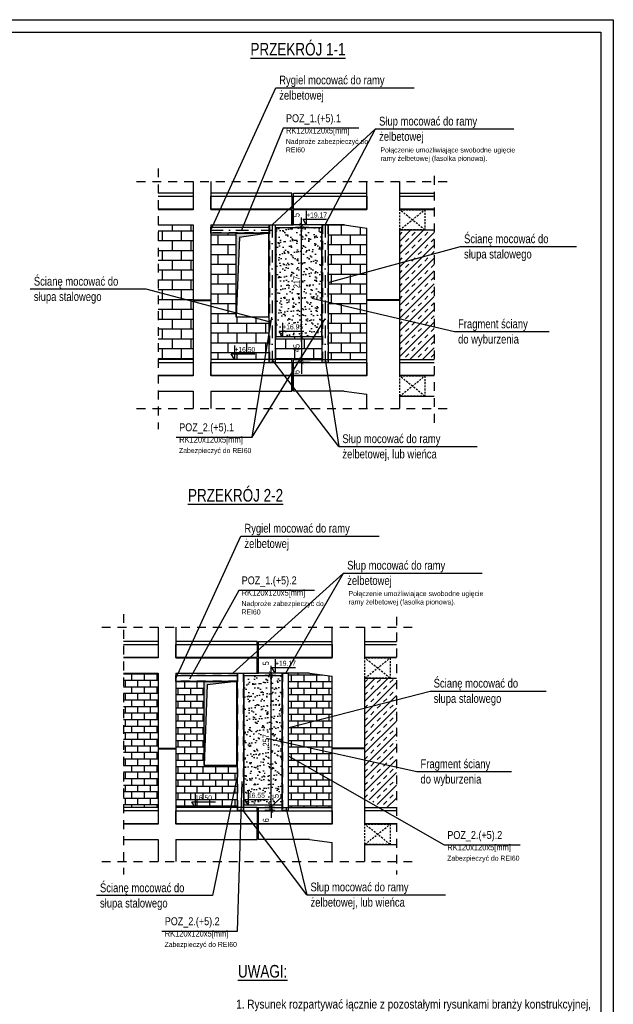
# Model space of a CAD drawing. Header units: metres. Extents: x -1886 to 3614, y -1128 to 1888.
# Tile 13 of 13: x 2436 to 3614, y -112 to 1842. Entities that reach past the tile are written whole.
import ezdxf

# ---------------------------------------------------------------- set-up
doc = ezdxf.new("R2010")
doc.units = ezdxf.units.M
doc.header["$LTSCALE"] = 50
doc.header["$MEASUREMENT"] = 0
for name, pattern in [('DO', [1, 0.5, -0.24, 0.02, -0.24]), ('DP', [0.63, 0.35, -0.28]), ('MP', [0.125, 0.075, -0.05])]:
    doc.linetypes.add(name, pattern=pattern)
for name, color, linetype in [('A_ściany', 7, 'Continuous'), ('BS_ram', 2, 'Continuous'), ('BZ_lpd', 1, 'DP'), ('BZ_lpm', 1, 'MP'), ('BZ_odn', 1, 'Continuous'), ('BZ_osd', 1, 'DO'), ('BZ_szr', 1, 'Continuous'), ('BZ_txc', 1, 'Continuous'), ('BZ_txg', 3, 'Continuous'), ('BZ_txs', 2, 'Continuous'), ('BZ_wym', 1, 'Continuous')]:
    doc.layers.add(name, color=color, linetype=linetype)
doc.styles.add('BIKTC', font='bikromsw.shx', dxfattribs={"width": 0.85})
doc.styles.add('BIKTG', font='bikromsw.shx', dxfattribs={"width": 0.85})
doc.styles.add('BIKTS', font='bikromsw.shx', dxfattribs={"width": 0.85})
doc.styles.add('BIKWYM', font='bikromsw.shx', dxfattribs={"width": 0.8})
doc.dimstyles.new('BZ_BGR_50', dxfattribs={"dimscale": 0.5, "dimtxt": 25, "dimasz": 1.666667, "dimexe": 0, "dimexo": 0, "dimgap": 0, "dimtad": 0, "dimdec": 1, "dimrnd": 0.5, "dimzin": 9, "dimdsep": 46, "dimtxsty": 'BIKWYM', "dimblk": 'NONE', "dimcen": 0, "dimse1": 1, "dimse2": 1, "dimclrd": 256, "dimclre": 256, "dimclrt": 7, "dimadec": 0, "dimazin": 0, "dimtfac": 0.033333, "dimtdec": 1, "dimtmove": 0, "dimatfit": 3, "dimldrblk": 'NONE', "dimfxl": 1, "dimtvp": 0.8, "dimtolj": 1, "dimarcsym": 0})
doc.dimstyles.new('BZ_KP_50', dxfattribs={"dimscale": 0.5, "dimtxt": 25, "dimasz": 16, "dimexe": 24, "dimexo": 0, "dimgap": 0, "dimtad": 0, "dimdec": 1, "dimrnd": 0.5, "dimzin": 9, "dimdsep": 46, "dimtxsty": 'BIKWYM', "dimblk": 'ARCHTICK', "dimblk1": 'ARCHTICK', "dimblk2": 'WYM-KP', "dimcen": 0, "dimdle": 20, "dimclrd": 256, "dimclre": 256, "dimclrt": 7, "dimadec": 0, "dimazin": 0, "dimtfac": 0.033333, "dimtdec": 1, "dimtmove": 0, "dimatfit": 3, "dimfxl": 1, "dimtvp": 0.8, "dimtfillclr": 256, "dimtolj": 1, "dimarcsym": 0})
pattern_1 = [(0, (7929.55, 1357.085), (0, 19.5), []), (90, (7929.55, 1357.085), (-37.5, 2e-15), [19.5, -19.5]), (90, (7949.05, 1357.085), (-37.5, 2e-15), [-19.5, 19.5])]
pattern_2 = [(0, (3206.549, -2105.892), (0, 19.5), []), (90, (3206.55, -2105.89), (-37.5, 2e-15), [19.5, -19.5]), (90, (3226.05, -2105.89), (-37.5, 2e-15), [-19.5, 19.5])]
pattern_3 = [(0, (0, 112.858), (3e-15, 13), []), (90, (0, 112.858), (-25, 7e-15), [13, -13]), (90, (13, 112.858), (-25, 7e-15), [-13, 13])]

# ---------------------------------------------------------------- blocks, each defined once
blk = doc.blocks.new('_None')
blk = doc.blocks.new('_ArchTick')
at = {"color": 0, "linetype": 'ByBlock', "const_width": 0.15}
blk.add_lwpolyline([(-0.5, -0.5), (0.5, 0.5)], dxfattribs=at)
blk = doc.blocks.new('*D218')
at = {"layer": 'BZ_wym', "lineweight": -2}
for p, q in [((3014.5, 1213.2), (2982.9, 1213.2)), ((2994.9, 1223.2), (2994.9, 1158.2)), ((3014.5, 1168.2), (2982.9, 1168.2))]:
    blk.add_line(p, q, dxfattribs=at)
at = {"layer": 'Defpoints', "color": 0}
for p in [(3014.5, 1213.2), (2994.9, 1168.2), (3014.5, 1168.2)]:
    blk.add_point(p, dxfattribs=at)
at = {"layer": 'BZ_wym', "lineweight": -2, "xscale": 8, "yscale": 8, "zscale": 8}
for p, rotation in [((2994.9, 1213.2), 90), ((2994.9, 1168.2), 270)]:
    blk.add_blockref('_ArchTick', p, dxfattribs=dict(at, rotation=rotation))
at = {"layer": 'BZ_wym', "color": 7, "insert": (2984.9, 1190.7), "char_height": 12.5, "attachment_point": 5, "rotation": 90, "style": 'BIKWYM'}
blk.add_mtext('\\A1;45', dxfattribs=at)
blk = doc.blocks.new('WYM-KP')
blk.add_hatch(color=256).paths.add_polyline_path([(-3, 0, 1), (3, 0, 1)])
blk.add_circle((0, 0), 3)
blk = doc.blocks.new('*D219')
at = {"layer": 'BZ_wym', "lineweight": -2}
for p, q in [((3009.2, 1430.2), (2982.9, 1430.2)), ((2994.9, 1203.2), (2994.9, 1440.2)), ((3014.5, 1213.2), (2982.9, 1213.2))]:
    blk.add_line(p, q, dxfattribs=at)
at = {"layer": 'Defpoints', "color": 0}
for p in [(2994.9, 1430.2), (3009.2, 1430.2), (3014.5, 1213.2)]:
    blk.add_point(p, dxfattribs=at)
at = {"layer": 'BZ_wym', "lineweight": -2, "xscale": 8, "yscale": 8, "zscale": 8}
for p, rotation in [((2994.9, 1430.2), 90), ((2994.9, 1213.2), 270)]:
    blk.add_blockref('_ArchTick', p, dxfattribs=dict(at, rotation=rotation))
at = {"layer": 'BZ_wym', "color": 7, "insert": (2984.9, 1321.7), "char_height": 12.5, "attachment_point": 5, "rotation": 90, "style": 'BIKWYM'}
blk.add_mtext('\\A1;217', dxfattribs=at)
blk = doc.blocks.new('*D220')
at = {"layer": 'BZ_wym', "lineweight": -2}
for p, q in [((2994.9, 1435.2), (2994.9, 1449.9)), ((3009.2, 1435.2), (2982.9, 1435.2)), ((3009.2, 1430.2), (2982.9, 1430.2)), ((2994.9, 1430.2), (2994.9, 1435.2)), ((2994.9, 1430.2), (2994.9, 1422.2))]:
    blk.add_line(p, q, dxfattribs=at)
at = {"layer": 'Defpoints', "color": 0}
for p in [(2994.9, 1435.2), (3009.2, 1435.2), (3009.2, 1430.2)]:
    blk.add_point(p, dxfattribs=at)
at = {"layer": 'BZ_wym', "lineweight": -2, "xscale": 8, "yscale": 8, "zscale": 8}
for p, rotation in [((2994.9, 1435.2), 270), ((2994.9, 1430.2), 90)]:
    blk.add_blockref('_ArchTick', p, dxfattribs=dict(at, rotation=rotation))
at = {"layer": 'BZ_wym', "color": 7, "insert": (2984.9, 1454.6), "char_height": 12.5, "attachment_point": 5, "rotation": 90, "style": 'BIKWYM'}
blk.add_mtext('\\A1;5', dxfattribs=at)
blk = doc.blocks.new('*D221')
at = {"layer": 'BZ_wym', "lineweight": -2}
for p, q in [((2994.9, 1168.2), (2994.9, 1176.2)), ((3011.3, 1168.2), (2982.9, 1168.2)), ((3011.3, 1162.2), (2982.9, 1162.2)), ((2994.9, 1162.2), (2994.9, 1168.2)), ((2994.9, 1162.2), (2994.9, 1139.8))]:
    blk.add_line(p, q, dxfattribs=at)
at = {"layer": 'Defpoints', "color": 0}
for p in [(2994.9, 1168.2), (3011.3, 1168.2), (3011.3, 1162.2)]:
    blk.add_point(p, dxfattribs=at)
at = {"layer": 'BZ_wym', "lineweight": -2, "xscale": 8, "yscale": 8, "zscale": 8}
for p, rotation in [((2994.9, 1168.2), 270), ((2994.9, 1162.2), 90)]:
    blk.add_blockref('_ArchTick', p, dxfattribs=dict(at, rotation=rotation))
at = {"layer": 'BZ_wym', "color": 7, "insert": (2984.9, 1142.9), "char_height": 12.5, "attachment_point": 5, "rotation": 90, "style": 'BIKWYM'}
blk.add_mtext('\\A1;6', dxfattribs=at)
blk = doc.blocks.new('*D247')
at = {"layer": 'BZ_wym', "lineweight": -2}
for p, q in [((2941.9, 278.5), (2922.3, 278.5)), ((2934.3, 278.5), (2934.3, 286.5)), ((2934.3, 278.5), (2934.3, 272.5)), ((2941.9, 272.5), (2922.3, 272.5)), ((2934.3, 272.5), (2934.3, 258.3))]:
    blk.add_line(p, q, dxfattribs=at)
at = {"layer": 'Defpoints', "color": 0}
for p in [(2941.9, 278.5), (2934.3, 272.5), (2941.9, 272.5)]:
    blk.add_point(p, dxfattribs=at)
at = {"layer": 'BZ_wym', "lineweight": -2, "xscale": 8, "yscale": 8, "zscale": 8}
for p, rotation in [((2934.3, 278.5), 270), ((2934.3, 272.5), 90)]:
    blk.add_blockref('_ArchTick', p, dxfattribs=dict(at, rotation=rotation))
at = {"layer": 'BZ_wym', "color": 7, "insert": (2924.3, 253.4), "char_height": 12.5, "attachment_point": 5, "rotation": 90, "style": 'BIKWYM'}
blk.add_mtext('\\A1;6', dxfattribs=at)
blk = doc.blocks.new('*D248')
at = {"layer": 'BZ_wym', "lineweight": -2}
for p, q in [((2953.8, 298.2), (2934.3, 281)), ((2953.8, 304.9), (2953.8, 298.2)), ((2941.9, 283.5), (2922.3, 283.5)), ((2941.9, 278.5), (2922.3, 278.5)), ((2934.3, 283.5), (2934.3, 291.5)), ((2934.3, 278.5), (2934.3, 283.5)), ((2934.3, 278.5), (2934.3, 270.5))]:
    blk.add_line(p, q, dxfattribs=at)
at = {"layer": 'Defpoints', "color": 0}
for p in [(2934.3, 283.5), (2941.9, 283.5), (2941.9, 278.5)]:
    blk.add_point(p, dxfattribs=at)
at = {"layer": 'BZ_wym', "lineweight": -2, "xscale": 8, "yscale": 8, "zscale": 8}
for p, rotation in [((2934.3, 283.5), 270), ((2934.3, 278.5), 90)]:
    blk.add_blockref('_ArchTick', p, dxfattribs=dict(at, rotation=rotation))
at = {"layer": 'BZ_wym', "color": 7, "insert": (2943.8, 301.6), "char_height": 12.5, "attachment_point": 5, "rotation": 90, "style": 'BIKWYM'}
blk.add_mtext('\\A1;5', dxfattribs=at)
blk = doc.blocks.new('*D249')
at = {"layer": 'BZ_wym', "lineweight": -2}
for p, q in [((2934.3, 273.5), (2934.3, 550.5)), ((2944.2, 540.5), (2922.3, 540.5)), ((2941.9, 283.5), (2922.3, 283.5))]:
    blk.add_line(p, q, dxfattribs=at)
at = {"layer": 'Defpoints', "color": 0}
for p in [(2934.3, 540.5), (2944.2, 540.5), (2941.9, 283.5)]:
    blk.add_point(p, dxfattribs=at)
at = {"layer": 'BZ_wym', "lineweight": -2, "xscale": 8, "yscale": 8, "zscale": 8}
for p, rotation in [((2934.3, 540.5), 90), ((2934.3, 283.5), 270)]:
    blk.add_blockref('_ArchTick', p, dxfattribs=dict(at, rotation=rotation))
at = {"layer": 'BZ_wym', "color": 7, "insert": (2924.3, 412), "char_height": 12.5, "attachment_point": 5, "rotation": 90, "style": 'BIKWYM'}
blk.add_mtext('\\A1;257', dxfattribs=at)
blk = doc.blocks.new('*D250')
at = {"layer": 'BZ_wym', "lineweight": -2}
for p, q in [((2934.3, 545.5), (2934.3, 560.2)), ((2944.2, 545.5), (2922.3, 545.5)), ((2944.2, 540.5), (2922.3, 540.5)), ((2934.3, 540.5), (2934.3, 545.5)), ((2934.3, 540.5), (2934.3, 532.5))]:
    blk.add_line(p, q, dxfattribs=at)
at = {"layer": 'Defpoints', "color": 0}
for p in [(2934.3, 545.5), (2944.2, 545.5), (2944.2, 540.5)]:
    blk.add_point(p, dxfattribs=at)
at = {"layer": 'BZ_wym', "lineweight": -2, "xscale": 8, "yscale": 8, "zscale": 8}
for p, rotation in [((2934.3, 545.5), 270), ((2934.3, 540.5), 90)]:
    blk.add_blockref('_ArchTick', p, dxfattribs=dict(at, rotation=rotation))
at = {"layer": 'BZ_wym', "color": 7, "insert": (2924.3, 564.8), "char_height": 12.5, "attachment_point": 5, "rotation": 90, "style": 'BIKWYM'}
blk.add_mtext('\\A1;5', dxfattribs=at)
blk = doc.blocks.new('dsaasassasad')
at = {"layer": 'BZ_lpd'}
for p, q in [((2906.6, 432.6), (2909.6, 432.6)), ((2906.6, 165.6), (2909.6, 165.6))]:
    blk.add_line(p, q, dxfattribs=at)
at = {"layer": 'BZ_txs'}
for p, q in [((2906.6, 462.6), (2906.6, 432.6)), ((2909.6, 432.6), (2909.6, 462.6)), ((3010.6, 432.6), (2909.6, 432.6)), ((2906.6, 132.6), (2906.6, 102.6)), ((2909.6, 102.6), (2909.6, 132.6)), ((3010.6, 102.6), (2909.6, 102.6))]:
    blk.add_line(p, q, dxfattribs=at)
at = {"layer": 'BZ_txs', "color": 1}
for points in [[(2906.6, 489.6), (2906.6, 495.6), (2745.6, 495.6)], [(2909.6, 489.6), (2909.6, 495.6), (3055.6, 495.6)], [(2906.6, 159.6), (2906.6, 165.6), (2745.6, 165.6)], [(2909.6, 159.6), (2909.6, 165.6), (3055.6, 165.6)]]:
    blk.add_lwpolyline(points, dxfattribs=at)
at = {"layer": 'BZ_txs'}
for points in [[(2906.6, 463.6), (2745.6, 463.6), (2745.6, 489.6), (2906.6, 489.6), (2906.6, 463.6)], [(3055.6, 463.6), (2909.6, 463.6), (2909.6, 489.6), (3055.6, 489.6), (3055.6, 463.6)], [(2906.6, 462.6), (2745.6, 462.6)], [(2745.6, 432.6), (2906.6, 432.6), (2906.6, 462.6)], [(3055.6, 462.6), (2909.6, 462.6)], [(2906.6, 133.6), (2745.6, 133.6), (2745.6, 159.6), (2906.6, 159.6), (2906.6, 133.6)], [(3055.6, 133.6), (2909.6, 133.6), (2909.6, 159.6), (3055.6, 159.6), (3055.6, 133.6)], [(2906.6, 132.6), (2745.6, 132.6)], [(2745.6, 102.6), (2906.6, 102.6), (2906.6, 132.6)], [(3055.6, 132.6), (2909.6, 132.6)]]:
    blk.add_lwpolyline(points, dxfattribs=at)

msp = doc.modelspace()

# ---------------------------------------------------------------- hatches: boundary and pattern name
msp.add_hatch(color=1).paths.add_polyline_path([(2864.974, 1418.711), (2864.974, 1252.111), (2871.513, 1410.411), (2929.374, 1418.711)])
at = {"layer": 'BZ_lpd'}
msp.add_hatch(color=256, dxfattribs=at).paths.add_polyline_path([(2801.72, 528.974), (2801.72, 362.374), (2807.57, 522.301), (2866.12, 528.974)])
at = {"layer": 'BZ_szr'}
h = msp.add_hatch(dxfattribs=at)
h.set_pattern_fill('BIK_CEGLA_1', color=256, scale=3, style=0, pattern_type=2)
h.set_pattern_definition(pattern_2)
h.paths.add_polyline_path([(2779.674, 1435.233), (2710.363, 1435.233), (2710.363, 1168.233), (2779.674, 1168.233), (2779.674, 1285.233), (2779.674, 1286.233)])
h = msp.add_hatch(dxfattribs=at)
h.set_pattern_fill('BIK_GRUNT_PIASEK', color=256, scale=3, style=0, pattern_type=2)
h.set_pattern_definition([(37.5, (7929.55, 1357.085), (-0.562734, 17.34086), [0, -13.68, 0, -15.3, 0, -14.64]), (7.5, (7929.55, 1357.085), (15.93136, 25.39673), [0, -7.38, 0, -12.33, 0, -4.74]), (327.5, (7918.45, 1357.085), (28.02677, 0.051254), [0, -4.5, 0, -16.2, 0, -21.15]), (317.5, (7918.45, 1357.085), (27.0547, 7.89949), [0, -2.25, 0, -10.62, 0, -12.15])])
h.paths.add_polyline_path([(2944.374, 1430.233), (3034.374, 1430.233), (3034.374, 1213.233), (2944.374, 1213.233)])
h = msp.add_hatch(dxfattribs=at)
h.set_pattern_fill('BIK_CEGLA_1', color=256, scale=3, style=0, pattern_type=2)
h.set_pattern_definition(pattern_1)
h.paths.add_polyline_path([(3124.674, 1285.233), (3124.674, 1286.233), (3124.674, 1428.917), (3079.674, 1435.233), (3047.874, 1435.233), (3047.874, 1168.233), (3124.674, 1168.233)])
h = msp.add_hatch(dxfattribs=at)
h.set_pattern_fill('BIK_CEGLA_1', color=256, scale=3, style=0, pattern_type=2)
h.set_pattern_definition(pattern_1)
h.paths.add_polyline_path([(2930.874, 1418.711), (2929.374, 1418.711), (2929.374, 1252.111), (2864.974, 1252.111), (2864.974, 1418.711), (2814.674, 1418.711), (2814.674, 1286.233), (2814.674, 1285.233), (2814.674, 1168.233), (2930.874, 1168.233)])
h = msp.add_hatch(dxfattribs=at)
h.set_pattern_fill('BIK_ZELBET', color=256, scale=90, angle=45, style=0, pattern_type=2)
h.set_pattern_definition([(45, (7929.55, 1357.085), (-12.72792, 12.72792), []), (45, (7923.186, 1363.448), (-12.72792, 12.72792), [9, -9])])
h.paths.add_polyline_path([(3189.674, 1286.233), (3189.674, 1285.233), (3189.674, 1168.233), (3257.919, 1168.233), (3257.919, 1425.233), (3189.674, 1425.233)])
h = msp.add_hatch(dxfattribs=at)
h.set_pattern_fill('BIK_CEGLA_1', color=256, scale=3, style=0, pattern_type=2)
h.set_pattern_definition(pattern_2)
h.paths.add_polyline_path([(3035.874, 1168.233), (3035.874, 1213.233), (3034.374, 1213.233), (2944.374, 1213.233), (2942.874, 1213.233), (2942.874, 1168.233), (2975.674, 1168.233), (2975.674, 1162.233), (2978.674, 1162.233), (2978.674, 1168.233)])
h = msp.add_hatch(dxfattribs=at)
h.set_pattern_fill('BIK_CEGLA_1', color=256, scale=2, style=0, pattern_type=2)
h.set_pattern_definition([(0, (1420.28, -3043.617), (3e-15, 13), []), (90, (1420.28, -3043.617), (-25, 7e-15), [13, -13]), (90, (1433.28, -3043.617), (-25, 7e-15), [-13, 13])])
h.paths.add_polyline_path([(2641.308, 278.496), (2710.62, 278.496), (2710.62, 395.496), (2745.62, 395.496), (2745.62, 396.496), (2710.62, 396.496), (2710.62, 545.496), (2641.308, 545.496)])
h = msp.add_hatch(dxfattribs=at)
h.set_pattern_fill('BIK_CEGLA_1', color=256, scale=2, style=0, pattern_type=2)
h.set_pattern_definition(pattern_3)
h.paths.add_polyline_path([(2867.62, 528.974), (2866.12, 528.974), (2866.12, 362.374), (2801.72, 362.374), (2801.72, 528.974), (2745.62, 528.974), (2745.62, 396.496), (2745.62, 395.496), (2745.62, 278.496), (2783.889, 278.496), (2777.485, 289.759), (2783.889, 289.759), (2783.889, 278.496), (2867.62, 278.496)])
h.paths.add_polyline_path([(2783.509, 290.544), (2819.366, 290.544), (2819.366, 305.544), (2783.509, 305.544)], flags=24)
h = msp.add_hatch(dxfattribs=at)
h.set_pattern_fill('BIK_GRUNT_PIASEK', color=256, scale=3, style=0, pattern_type=2)
h.set_pattern_definition([(37.5, (-426.868, -1451.977), (-0.562734, 17.34086), [0, -13.68, 0, -15.3, 0, -14.64]), (7.5, (-426.868, -1451.977), (15.93136, 25.39673), [0, -7.38, 0, -12.33, 0, -4.74]), (327.5, (-437.968, -1451.977), (28.02677, 0.051254), [0, -4.5, 0, -16.2, 0, -21.15]), (317.5, (-437.968, -1451.977), (27.0547, 7.89949), [0, -2.25, 0, -10.62, 0, -12.15])])
h.paths.add_polyline_path([(2881.12, 540.496), (2956.12, 540.496), (2956.12, 283.496), (2881.12, 283.496)])
h = msp.add_hatch(dxfattribs=at)
h.set_pattern_fill('BIK_CEGLA_1', color=256, scale=2, style=0, pattern_type=2)
h.set_pattern_definition(pattern_3)
h.paths.add_polyline_path([(3055.62, 278.496), (3055.62, 395.496), (3055.62, 396.496), (3055.62, 539.18), (3010.62, 545.496), (2968.62, 545.496), (2968.62, 278.496)])
h = msp.add_hatch(dxfattribs=at)
h.set_pattern_fill('BIK_ZELBET', color=256, scale=90, angle=45, style=0, pattern_type=2)
h.set_pattern_definition([(45, (1420.28, -3043.617), (-12.72792, 12.72792), []), (45, (1413.916, -3037.253), (-12.72792, 12.72792), [9, -9])])
h.paths.add_polyline_path([(3120.62, 396.496), (3055.62, 396.496), (3055.62, 395.496), (3120.62, 395.496), (3120.62, 298.914), (3154.675, 278.496), (3183.191, 278.496), (3183.191, 535.496), (3120.62, 535.496)])

# ---------------------------------------------------------------- linework, layer by layer
at = {"color": 3}
for points in [[(2930.874, 1418.711), (2814.674, 1418.711), (2814.674, 1430.711), (2930.874, 1430.711), (2930.874, 1418.711)], [(2930.874, 1435.233), (2930.874, 1435.233), (2942.874, 1435.233), (2942.874, 1162.233), (2930.874, 1162.233), (2930.874, 1435.233)], [(3035.874, 1435.233), (3035.874, 1435.233), (3047.874, 1435.233), (3047.874, 1162.233), (3035.874, 1162.233), (3035.874, 1435.233)], [(2867.62, 528.974), (2745.62, 528.974), (2745.62, 540.974), (2867.62, 540.974), (2867.62, 528.974)], [(2867.62, 545.496), (2867.62, 545.496), (2879.62, 545.496), (2879.62, 272.496), (2867.62, 272.496), (2867.62, 545.496)], [(2956.62, 545.496), (2956.62, 545.496), (2968.62, 545.496), (2968.62, 272.496), (2956.62, 272.496), (2956.62, 545.496)]]:
    msp.add_lwpolyline(points, dxfattribs=at)
at = {"color": 3, "linetype": 'DP'}
for points in [[(2930.874, 1430.211), (2814.674, 1430.211)], [(2931.374, 1435.233), (2931.374, 1162.233)], [(2942.374, 1435.233), (2942.374, 1162.233)], [(3036.374, 1435.233), (3036.374, 1162.233)], [(3047.374, 1435.233), (3047.374, 1162.233)], [(2930.874, 1419.211), (2814.674, 1419.211)], [(2867.62, 540.474), (2745.62, 540.474)], [(2867.62, 529.474), (2745.62, 529.474)], [(2868.12, 545.496), (2868.12, 272.496)], [(2879.12, 545.496), (2879.12, 272.496)], [(2957.12, 545.496), (2957.12, 272.496)], [(2968.12, 545.496), (2968.12, 272.496)]]:
    msp.add_lwpolyline(points, dxfattribs=at)
at = {"color": 1}
for points in [[(2944.374, 1430.233), (3034.374, 1430.233), (3034.374, 1213.233), (2944.374, 1213.233)], [(2864.974, 1418.711), (2929.374, 1418.711), (2929.374, 1252.111), (2864.974, 1252.111)], [(2801.72, 528.974), (2866.12, 528.974), (2866.12, 362.374), (2801.72, 362.374)], [(2881.12, 540.496), (2956.12, 540.496), (2956.12, 283.496), (2881.12, 283.496)]]:
    msp.add_lwpolyline(points, close=True, dxfattribs=at)
for points in [[(2929.374, 1418.711), (2871.513, 1410.411), (2864.974, 1252.111), (2864.974, 1418.711), (2929.374, 1418.711)], [(2866.12, 528.974), (2807.57, 522.301), (2801.72, 362.374), (2801.72, 528.974), (2866.12, 528.974)]]:
    msp.add_lwpolyline(points, dxfattribs=at)
at = {"layer": 'A_ściany', "color": 30, "linetype": 'Continuous', "lineweight": 13}
for p, q in [((2864.974, 1418.711), (2929.374, 1418.711)), ((2864.974, 1418.711), (2864.974, 1252.111)), ((2929.374, 1418.711), (2929.374, 1252.111)), ((2929.374, 1252.111), (2864.974, 1252.111)), ((2801.72, 528.974), (2866.12, 528.974)), ((2801.72, 528.974), (2801.72, 362.374)), ((2866.12, 362.374), (2801.72, 362.374))]:
    msp.add_line(p, q, dxfattribs=at)
at = {"layer": 'BS_ram', "color": 1}
msp.add_lwpolyline([(-1886.476, -1127.557), (-1886.476, 1842.443), (3613.524, 1842.443), (3613.524, -1127.557)], close=True, dxfattribs=at)
at = {"layer": 'BS_ram'}
msp.add_lwpolyline([(-1736.476, -1102.557), (-1736.476, 1817.443), (3588.524, 1817.443), (3588.524, -1102.557)], close=True, dxfattribs=at)
at = {"layer": 'BZ_lpd'}
for p, q in [((2710.363, 1547.14), (2710.363, 1029.906)), ((3257.919, 1532.465), (3257.919, 1029.906)), ((2667.556, 1521.236), (3295.052, 1521.236)), ((2975.674, 1435.233), (2978.674, 1435.233)), ((2779.674, 1286.233), (2779.674, 1285.233)), ((2814.674, 1286.233), (2814.674, 1285.233)), ((3124.674, 1286.233), (3124.674, 1285.233)), ((3189.674, 1286.233), (3189.674, 1285.233)), ((2944.374, 1213.233), (2942.874, 1213.233)), ((3034.374, 1213.233), (3035.874, 1213.233)), ((2975.674, 1162.233), (2978.674, 1162.233)), ((2667.556, 1070.82), (3295.052, 1070.82)), ((2641.308, 662.802), (2641.308, 145.569)), ((3183.191, 657.446), (3183.191, 145.569)), ((2598.502, 636.899), (3225.998, 636.899)), ((2745.62, 396.496), (2745.62, 395.496)), ((3055.62, 396.496), (3055.62, 395.496)), ((2598.502, 171.472), (3225.998, 171.472))]:
    msp.add_line(p, q, dxfattribs=at)
at = {"layer": 'BZ_lpm'}
for p, q in [((3189.674, 1425.233), (3239.674, 1465.233)), ((3239.674, 1425.233), (3189.674, 1465.233)), ((3189.674, 1095.233), (3239.674, 1135.233)), ((3239.674, 1095.233), (3189.674, 1135.233)), ((3120.62, 535.496), (3170.62, 575.496)), ((3170.62, 535.496), (3120.62, 575.496)), ((3120.62, 205.496), (3170.62, 245.496)), ((3170.62, 205.496), (3120.62, 245.496))]:
    msp.add_line(p, q, dxfattribs=at)
for points in [[(3239.674, 1465.233), (3239.674, 1425.233), (3189.674, 1425.233), (3189.674, 1465.233)], [(3239.674, 1135.233), (3239.674, 1095.233), (3189.674, 1095.233), (3189.674, 1135.233)], [(3170.62, 575.496), (3170.62, 535.496), (3120.62, 535.496), (3120.62, 575.496)], [(3170.62, 245.496), (3170.62, 205.496), (3120.62, 205.496), (3120.62, 245.496)]]:
    msp.add_lwpolyline(points, close=True, dxfattribs=at)
at = {"layer": 'BZ_odn'}
for p, q in [((3141.699, 1625.628), (2936.874, 1435.233)), ((3068.89, 995.251), (2936.874, 1168.233)), ((3078.445, 744.103), (2858.62, 545.496)), ((3005.636, 105.514), (2879.12, 272.496))]:
    msp.add_line(p, q, dxfattribs=at)
at = {"layer": 'BZ_osd'}
for p, q in [((2936.874, 1435.233), (2936.874, 1162.233)), ((3041.874, 1435.233), (3041.874, 1162.233)), ((2814.674, 1424.711), (2936.874, 1424.711))]:
    msp.add_line(p, q, dxfattribs=at)
at = {"layer": 'BZ_txc'}
msp.add_line((2896.781, 1013.524), (2935.797, 1251.959), dxfattribs=at)
for points in [[(3108.763, 1626.948), (2958.407, 1626.948), (2875.774, 1424.711)], [(2746.425, 1013.524), (2896.781, 1013.524), (3041.874, 1248.625)], [(3020.828, 709.661), (2870.472, 709.661), (2772.839, 533.367)], [(3428.816, 204.277), (3278.46, 204.277), (2969.12, 380.757)], [(2717.767, 33.074), (2868.123, 33.074), (2876.784, 330.474)]]:
    msp.add_lwpolyline(points, dxfattribs=at)
at = {"layer": 'BZ_txc', "color": 7}
for points in [[(3004.385, 1462.756), (3004.385, 1435.233), (2997.981, 1446.496), (3044.567, 1446.496)], [(2956.817, 1240.756), (2956.817, 1213.233), (2950.413, 1224.496), (2996.999, 1224.496)], [(2861.874, 1195.756), (2861.874, 1168.233), (2855.47, 1179.496), (2902.056, 1179.496)], [(2942.558, 573.019), (2942.558, 545.496), (2936.154, 556.759), (2982.74, 556.759)], [(2783.889, 306.019), (2783.889, 278.496), (2777.485, 289.759), (2824.07, 289.759)], [(2888.826, 311.019), (2888.826, 283.496), (2882.422, 294.759), (2929.008, 294.759)]]:
    msp.add_lwpolyline(points, dxfattribs=at)
at = {"layer": 'BZ_txs'}
for p, q in [((2779.674, 1521.236), (2779.674, 1465.233)), ((2814.674, 1521.236), (2814.674, 1465.233)), ((3124.674, 1465.233), (3124.674, 1521.236)), ((3189.674, 1465.233), (3189.674, 1521.236)), ((2975.674, 1465.233), (2975.674, 1435.233)), ((2978.674, 1435.233), (2978.674, 1465.233)), ((2779.674, 1435.233), (2779.674, 1286.233)), ((2814.674, 1435.233), (2814.674, 1286.233)), ((3079.674, 1435.233), (2978.674, 1435.233)), ((3124.674, 1286.233), (3124.674, 1428.917)), ((3189.674, 1286.233), (3189.674, 1425.233)), ((2779.674, 1286.233), (2814.674, 1286.233)), ((2779.674, 1285.233), (2779.674, 1135.233)), ((2779.674, 1285.233), (2814.674, 1285.233)), ((2814.674, 1285.233), (2814.674, 1135.233)), ((3189.674, 1286.233), (3124.674, 1286.233)), ((3124.674, 1135.233), (3124.674, 1285.233)), ((3189.674, 1285.233), (3124.674, 1285.233)), ((3189.674, 1135.233), (3189.674, 1285.233)), ((2975.674, 1135.233), (2975.674, 1105.233)), ((2978.674, 1105.233), (2978.674, 1135.233)), ((2779.674, 1105.233), (2779.674, 1070.82)), ((2814.674, 1105.233), (2814.674, 1070.82)), ((3079.674, 1105.233), (2978.674, 1105.233)), ((3124.674, 1070.82), (3124.674, 1098.917)), ((3189.674, 1070.82), (3189.674, 1095.233)), ((2710.62, 636.899), (2710.62, 575.496)), ((2745.62, 636.899), (2745.62, 575.496)), ((3055.62, 575.496), (3055.62, 636.899)), ((3120.62, 575.496), (3120.62, 636.899)), ((2710.62, 545.496), (2710.62, 396.496)), ((2745.62, 545.496), (2745.62, 396.496)), ((3055.62, 396.496), (3055.62, 539.18)), ((3120.62, 396.496), (3120.62, 535.496)), ((2710.62, 396.496), (2745.62, 396.496)), ((2710.62, 395.496), (2710.62, 245.496)), ((2710.62, 395.496), (2745.62, 395.496)), ((2745.62, 395.496), (2745.62, 245.496)), ((3120.62, 396.496), (3055.62, 396.496)), ((3055.62, 245.496), (3055.62, 395.496)), ((3120.62, 395.496), (3055.62, 395.496)), ((3120.62, 245.496), (3120.62, 395.496)), ((2710.62, 215.496), (2710.62, 171.472)), ((2745.62, 215.496), (2745.62, 171.472)), ((3055.62, 171.472), (3055.62, 209.18)), ((3120.62, 171.472), (3120.62, 205.496))]:
    msp.add_line(p, q, dxfattribs=at)
at = {"layer": 'BZ_txs', "color": 1}
for points in [[(2779.674, 1498.233), (2710.363, 1498.233)], [(2975.674, 1492.233), (2975.674, 1498.233), (2814.674, 1498.233)], [(2978.674, 1492.233), (2978.674, 1498.233), (3124.674, 1498.233)], [(3189.674, 1498.233), (3257.919, 1498.233)], [(2779.674, 1168.233), (2710.363, 1168.233)], [(2975.674, 1162.233), (2975.674, 1168.233), (2814.674, 1168.233)], [(2978.674, 1162.233), (2978.674, 1168.233), (3124.674, 1168.233)], [(3189.674, 1168.233), (3257.919, 1168.233)], [(2710.62, 608.496), (2641.308, 608.496)], [(3120.62, 608.496), (3183.191, 608.496)], [(2710.62, 278.496), (2641.308, 278.496)], [(3120.62, 278.496), (3183.191, 278.496)]]:
    msp.add_lwpolyline(points, dxfattribs=at)
at = {"layer": 'BZ_txs'}
for points in [[(2710.363, 1492.233), (2779.674, 1492.233), (2779.674, 1466.233)], [(2975.674, 1466.233), (2814.674, 1466.233), (2814.674, 1492.233), (2975.674, 1492.233), (2975.674, 1466.233)], [(3124.674, 1466.233), (2978.674, 1466.233), (2978.674, 1492.233), (3124.674, 1492.233), (3124.674, 1466.233)], [(3257.919, 1466.233), (3189.674, 1466.233), (3189.674, 1492.233), (3257.919, 1492.233)], [(2779.674, 1466.233), (2710.363, 1466.233)], [(2779.674, 1465.233), (2710.363, 1465.233)], [(2975.674, 1465.233), (2814.674, 1465.233)], [(2814.674, 1435.233), (2975.674, 1435.233), (2975.674, 1465.233)], [(3124.674, 1465.233), (2978.674, 1465.233)], [(3257.919, 1465.233), (3189.674, 1465.233)], [(2710.363, 1435.233), (2779.674, 1435.233)], [(3079.674, 1435.233), (3124.674, 1428.917)], [(3189.674, 1425.233), (3257.919, 1425.233)], [(2710.363, 1162.233), (2779.674, 1162.233), (2779.674, 1136.233)], [(2975.674, 1136.233), (2814.674, 1136.233), (2814.674, 1162.233), (2975.674, 1162.233), (2975.674, 1136.233)], [(3124.674, 1136.233), (2978.674, 1136.233), (2978.674, 1162.233), (3124.674, 1162.233), (3124.674, 1136.233)], [(3257.919, 1136.233), (3189.674, 1136.233), (3189.674, 1162.233), (3257.919, 1162.233)], [(2779.674, 1136.233), (2710.363, 1136.233)], [(2779.674, 1135.233), (2710.363, 1135.233)], [(2975.674, 1135.233), (2814.674, 1135.233)], [(2814.674, 1105.233), (2975.674, 1105.233), (2975.674, 1135.233)], [(3124.674, 1135.233), (2978.674, 1135.233)], [(3257.919, 1135.233), (3189.674, 1135.233)], [(2710.363, 1105.233), (2779.674, 1105.233)], [(3079.674, 1105.233), (3124.674, 1098.917)], [(3189.674, 1095.233), (3257.919, 1095.233)], [(2641.308, 602.496), (2710.62, 602.496), (2710.62, 576.496)], [(3183.191, 576.496), (3120.62, 576.496), (3120.62, 602.496), (3183.191, 602.496)], [(2710.62, 576.496), (2641.308, 576.496)], [(2710.62, 575.496), (2641.308, 575.496)], [(3183.191, 575.496), (3120.62, 575.496)], [(2641.308, 545.496), (2710.62, 545.496)], [(3010.62, 545.496), (3055.62, 539.18)], [(3120.62, 535.496), (3183.191, 535.496)], [(2641.308, 272.496), (2710.62, 272.496), (2710.62, 246.496)], [(3183.191, 246.496), (3120.62, 246.496), (3120.62, 272.496), (3183.191, 272.496)], [(2710.62, 246.496), (2641.308, 246.496)], [(2710.62, 245.496), (2641.308, 245.496)], [(3183.191, 245.496), (3120.62, 245.496)], [(2641.308, 215.496), (2710.62, 215.496)], [(3010.62, 215.496), (3055.62, 209.18)], [(3120.62, 205.496), (3183.191, 205.496)]]:
    msp.add_lwpolyline(points, dxfattribs=at)

# ---------------------------------------------------------------- block references
msp.add_blockref('dsaasassasad', (0, 112.858))

# ---------------------------------------------------------------- texts
at = {"layer": 'BZ_txc', "color": 7, "style": 'BIKTC', "width": 0.8}
for s, p in [('+19.17', (3004.22, 1449.781)), ('+16.95', (2956.652, 1227.781)), ('+16.50', (2861.709, 1182.781)), ('+19.17', (2942.393, 560.044)), ('16.50', (2783.723, 293.044)), ('16.55', (2888.661, 298.044))]:
    msp.add_text(s, height=10, dxfattribs=at).set_placement(p)
at = {"layer": 'BZ_txc', "char_height": 10, "attachment_point": 1, "style": 'BIKTC'}
for s, insert, width in [('Nadproże zabezpieczyć do REI60', (2963.76, 1605.796), 149.48889), ('Połączenie umożliwiające swobodne ugięcie ramy żelbetowej (fasolka pionowa).', (3151.487, 1588.884), 233.10301), ('Zabezpieczyć do REI60', (2751.778, 992.373), 149.48889), ('Połączenie umożliwiające swobodne ugięcie ramy żelbetowej (fasolka pionowa).', (3088.233, 708.379), 233.10301), ('Nadproże zabezpieczyć do REI60', (2875.825, 688.51), 149.48889), ('Zabezpieczyć do REI60', (3283.814, 183.125), 149.48889), ('Zabezpieczyć do REI60', (2723.12, 11.922), 149.48889)]:
    msp.add_mtext(s, dxfattribs=dict(at, insert=insert, width=width))
at = {"layer": 'BZ_txg', "style": 'BIKTG', "width": 0.8}
for s, p in [('%%uPRZEKRÓJ 1-1', (2893.488, 1771.404)), ('%%uPRZEKRÓJ 2-2', (2769.589, 885.985)), ('%%uUWAGI:', (2868.664, -58.774))]:
    msp.add_text(s, height=25, dxfattribs=at).set_placement(p)
at = {"layer": 'BZ_txs', "style": 'BIKTS', "width": 0.8}
for s, p in [('Rygiel mocować do ramy ', (2950.564, 1714.039)), ('żelbetowej', (2950.564, 1683.683)), ('Słup mocować do ramy ', (3148.699, 1632.359)), ('żelbetowej', (3148.699, 1602.003)), ('Ścianę mocować do ', (3317.357, 1398.824)), ('słupa stalowego', (3317.357, 1368.468)), ('Ścianę mocować do ', (2463.724, 1314.514)), ('słupa stalowego', (2463.724, 1284.158)), ('Fragment ściany ', (3305.505, 1229.965)), ('do wyburzenia', (3305.505, 1199.61)), ('Słup mocować do ramy ', (3075.89, 1001.982)), ('żelbetowej, lub wieńca', (3075.89, 971.626)), ('Rygiel mocować do ramy ', (2881.509, 824.301)), ('żelbetowej', (2881.509, 793.946)), ('Słup mocować do ramy ', (3085.445, 750.834)), ('żelbetowej', (3085.445, 720.478)), ('Ścianę mocować do ', (3257.095, 516.697)), ('słupa stalowego', (3257.095, 486.341)), ('Fragment ściany ', (3230.969, 356.725)), ('do wyburzenia', (3230.969, 326.369)), ('Ścianę mocować do ', (2594.912, 110.617)), ('Słup mocować do ramy ', (3012.636, 112.245)), ('słupa stalowego', (2594.912, 80.261)), ('żelbetowej, lub wieńca', (3012.636, 81.889))]:
    msp.add_text(s, height=17.5, dxfattribs=at).set_placement(p)
at = {"layer": 'BZ_txs', "attachment_point": 1, "style": 'BIKTS'}
for s, insert, char_height, width in [('POZ_1.(+5).1\\P{\\H0.7619x;RK120x120x5[mm]}', (2964.132, 1654.709), 15.75, 244.33751), ('POZ_2.(+5).1^J{\\H0.7619x;RK120x120x5[mm]}', (2752.15, 1041.286), 15.75, 244.33751), ('POZ_1.(+5).2\\P{\\H0.7619x;RK120x120x5[mm]}', (2876.197, 737.423), 15.75, 244.33751), ('POZ_2.(+5).2\\P{\\H0.7619x;RK120x120x5[mm]}', (3284.186, 232.038), 15.75, 244.33751), ('POZ_2.(+5).2^J{\\H0.7619x;RK120x120x5[mm]}', (2723.492, 60.835), 15.75, 244.33751), ('1. Rysunek rozpartywać łącznie z pozostałymi rysunkami branży konstrukcyjnej, opisem technicznym, projektami branży architektonicznej, instalacyjnej oraz dokumentacją archiwalną.\\P2. W miejscu nowych otworów i poszerzanych istniejących zamontować nadproża. Jeżeli nie opisano inaczej nadproża wykonać z prefabrykowanych nadproży systemowych. Nadproża zabezpieczyć do REI wymaganego dla ściany, na której się opiera.^J3. Stal profilowa: S235\\P4. Stal zbrojeniowa A-IIIN (B-500SP) ^J5. Materiał projektowanych ścian wg dokumentacji branży architektonicznej.\\P6. Przed rozpoczęciem prac Wykonawca jest zobowiązany do weryfikacji założoń projektowych ze stanem faktycznym - w przypadku rozbieżności konieczne jest poinformowanie o nich autorów niniejszego opracowania.', (2865.102, -102.768), 17.5, 705.02777)]:
    msp.add_mtext(s, dxfattribs=dict(at, insert=insert, char_height=char_height, width=width))

# ---------------------------------------------------------------- dimensions: what is measured, and where the dimension line sits
at = {"layer": 'BZ_wym'}
for base, p1, p2, picture, middle in [((2994.895, 1435.233), (3009.211, 1430.233), (3009.211, 1435.233), '*D220', (2984.895, 1454.566)), ((2994.895, 1430.233), (3014.539, 1213.233), (3009.211, 1430.233), '*D219', (2984.895, 1321.733)), ((2994.895, 1168.233), (3014.539, 1213.233), (3014.539, 1168.233), '*D218', (2984.895, 1190.733)), ((2934.303, 545.496), (2944.223, 540.496), (2944.223, 545.496), '*D250', (2924.303, 564.829)), ((2934.303, 540.496), (2941.947, 283.496), (2944.223, 540.496), '*D249', (2924.303, 411.996)), ((2934.303, 272.496), (2941.947, 278.496), (2941.947, 272.496), '*D247', (2924.303, 253.4))]:
    dim = msp.add_linear_dim(base=base, p1=p1, p2=p2, angle=90, dimstyle='BZ_KP_50', override={"dimdec": 0, "dimrnd": 1, "dimatfit": 1}, dxfattribs=at)
    dim.commit()
    dim.dimension.update_dxf_attribs({"geometry": picture, "text_midpoint": middle})
for base, p1, p2, override, picture, middle in [((2994.895, 1168.233), (3011.261, 1162.233), (3011.261, 1168.233), {"dimdec": 0, "dimrnd": 1, "dimatfit": 1}, '*D221', (2994.895, 1142.944)), ((2934.303, 283.496), (2941.947, 278.496), (2941.947, 283.496), {"dimdec": 0, "dimrnd": 1, "dimtmove": 1, "dimatfit": 1}, '*D248', (2953.807, 298.217))]:
    dim = msp.add_linear_dim(base=base, p1=p1, p2=p2, angle=90, dimstyle='BZ_KP_50', override=override, dxfattribs=at)
    dim.commit()
    dim.dimension.update_dxf_attribs({"geometry": picture, "text_midpoint": middle, "dimtype": 160})

# ---------------------------------------------------------------- leaders
at = {"layer": 'BZ_odn'}
for points in [[(2814.674, 1424.711), (2943.564, 1707.308), (3218.23, 1707.308)], [(3041.874, 1435.233), (3141.699, 1625.628), (3416.366, 1625.628)], [(3047.874, 1320.63), (3310.357, 1392.093), (3540.357, 1392.093)], [(2930.874, 1242.668), (2686.724, 1307.783), (2456.724, 1307.783)], [(3015.212, 1289.942), (3298.505, 1223.235), (3486.262, 1223.235)], [(3041.874, 1168.233), (3068.89, 995.251), (3343.557, 995.251)], [(2745.62, 534.974), (2874.509, 817.571), (3149.176, 817.571)], [(2963.62, 545.496), (3078.445, 744.103), (3353.112, 744.103)], [(2972.613, 438.503), (3250.095, 509.966), (3480.095, 509.966)], [(2925.676, 416.702), (3223.969, 349.994), (3411.726, 349.994)], [(2867.62, 344.217), (2817.912, 103.886), (2587.912, 103.886)], [(2963.62, 278.496), (3005.636, 105.514), (3280.302, 105.514)]]:
    msp.add_leader(points, dimstyle='BZ_BGR_50', dxfattribs=at)

doc.saveas('drawing.dxf')
